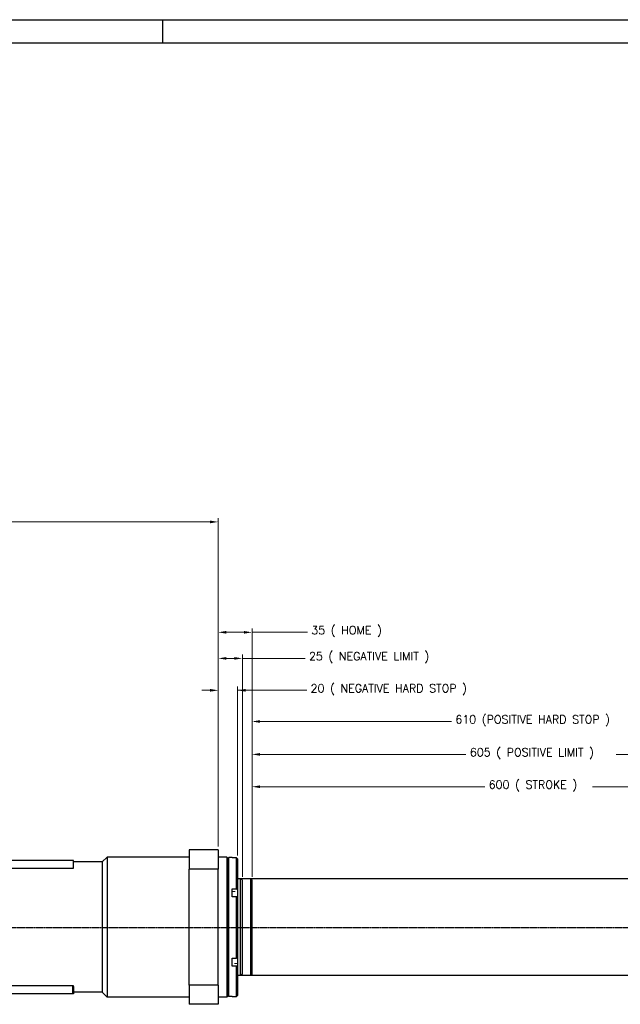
# Model space of a CAD drawing. Header units: inches. Extents: x 0 to 2382, y 0 to 1682.
# Tile 9 of 18: x 1044 to 1666, y 662 to 1682. Entities that reach past the tile are written whole.
import ezdxf

# ---------------------------------------------------------------- set-up
doc = ezdxf.new("R2010")
doc.units = ezdxf.units.IN
doc.linetypes.add('CENTER', pattern=[2, 1.25, -0.25, 0.25, -0.25])
doc.linetypes.add('DASHEDBIDOT', pattern=[12.4, 3, -3, 0.2, -3, 0.2, -3])
doc.layers.add('ATA-CENTER', color=133, linetype='CENTER')
doc.layers.add('ATA-DIM', color=8, linetype='Continuous', lineweight=25)
doc.layers.add('Layer0000', color=7, linetype='Continuous', lineweight=25)
doc.styles.get("Standard").update_dxf_attribs({"font": 'simplex.shx'})
doc.dimstyles.new('ata_A1', dxfattribs={"dimtxt": 4.2, "dimasz": 4.2, "dimexe": 2, "dimexo": 2, "dimgap": 2, "dimtad": 0, "dimtih": 1, "dimtoh": 1, "dimdec": 6, "dimdsep": 46, "dimtxsty": 'Standard', "dimcen": 0, "dimclrd": 252, "dimclre": 252, "dimclrt": 4, "dimadec": 6, "dimazin": 2, "dimtfac": 1, "dimtdec": 6, "dimtofl": 0, "dimtmove": 0, "dimatfit": 3, "dimfxl": 0, "dimtolj": 1, "dimtzin": 0, "dimlwd": 0, "dimlwe": 0, "dimarcsym": 0})

# ---------------------------------------------------------------- blocks, each defined once
blk = doc.blocks.new('*D10163')
at = {"layer": 'ATA-DIM', "color": 252, "lineweight": 0}
for p, q in [((1249.7, 825.2), (1249.7, 1051.2)), ((1284.7, 794), (1284.7, 1051.2)), ((1258.1, 1047.2), (1276.3, 1047.2)), ((1284.7, 1047.2), (1342.1, 1047.2))]:
    blk.add_line(p, q, dxfattribs=at)
at = {"layer": 'ATA-DIM', "color": 252}
for points in [[(1258.1, 1048.6), (1258.1, 1045.8), (1249.7, 1047.2)], [(1276.3, 1045.8), (1276.3, 1048.6), (1284.7, 1047.2)]]:
    blk.add_solid(points, dxfattribs=at)
at = {"layer": 'Defpoints', "color": 0}
for p in [(1284.7, 1047.2), (1249.7, 821.2), (1284.7, 790)]:
    blk.add_point(p, dxfattribs=at)
at = {"layer": 'ATA-DIM', "color": 4, "insert": (1346.1, 1053.6), "char_height": 8.4, "attachment_point": 1}
blk.add_mtext('\\A1;35 ( HOME )', dxfattribs=at)
blk = doc.blocks.new('*D10162')
at = {"layer": 'ATA-DIM', "color": 252, "lineweight": 0}
for p, q in [((1249.7, 825.2), (1249.7, 1024.2)), ((1274.7, 794), (1274.7, 1024.2)), ((1258.1, 1020.2), (1266.3, 1020.2)), ((1274.7, 1020.2), (1339.7, 1020.2))]:
    blk.add_line(p, q, dxfattribs=at)
at = {"layer": 'ATA-DIM', "color": 252}
for points in [[(1258.1, 1021.6), (1258.1, 1018.8), (1249.7, 1020.2)], [(1266.3, 1018.8), (1266.3, 1021.6), (1274.7, 1020.2)]]:
    blk.add_solid(points, dxfattribs=at)
at = {"layer": 'Defpoints', "color": 0}
for p in [(1274.7, 1020.2), (1249.7, 821.2), (1274.7, 790)]:
    blk.add_point(p, dxfattribs=at)
at = {"layer": 'ATA-DIM', "color": 4, "insert": (1343.7, 1026.6), "char_height": 8.4, "attachment_point": 1}
blk.add_mtext('\\A1;25 ( NEGATIVE LIMIT )', dxfattribs=at)
blk = doc.blocks.new('*D10156')
at = {"layer": 'ATA-DIM', "color": 252, "lineweight": 0}
for p, q in [((1249.7, 825.2), (1249.7, 1051.2)), ((1284.7, 794), (1284.7, 1051.2)), ((1258.1, 1047.2), (1276.3, 1047.2)), ((1284.7, 1047.2), (1342.1, 1047.2))]:
    blk.add_line(p, q, dxfattribs=at)
at = {"layer": 'ATA-DIM', "color": 252}
for points in [[(1258.1, 1048.6), (1258.1, 1045.8), (1249.7, 1047.2)], [(1276.3, 1045.8), (1276.3, 1048.6), (1284.7, 1047.2)]]:
    blk.add_solid(points, dxfattribs=at)
at = {"layer": 'Defpoints', "color": 0}
for p in [(1284.7, 1047.2), (1249.7, 821.2), (1284.7, 790)]:
    blk.add_point(p, dxfattribs=at)
at = {"layer": 'ATA-DIM', "color": 4, "insert": (1346.1, 1053.6), "char_height": 8.4, "attachment_point": 1}
blk.add_mtext('\\A1;35 ( HOME )', dxfattribs=at)
blk = doc.blocks.new('*D10155')
at = {"layer": 'ATA-DIM', "color": 252, "lineweight": 0}
for p, q in [((1249.7, 825.2), (1249.7, 1024.2)), ((1274.7, 794), (1274.7, 1024.2)), ((1258.1, 1020.2), (1266.3, 1020.2)), ((1274.7, 1020.2), (1339.7, 1020.2))]:
    blk.add_line(p, q, dxfattribs=at)
at = {"layer": 'ATA-DIM', "color": 252}
for points in [[(1258.1, 1021.6), (1258.1, 1018.8), (1249.7, 1020.2)], [(1266.3, 1018.8), (1266.3, 1021.6), (1274.7, 1020.2)]]:
    blk.add_solid(points, dxfattribs=at)
at = {"layer": 'Defpoints', "color": 0}
for p in [(1274.7, 1020.2), (1249.7, 821.2), (1274.7, 790)]:
    blk.add_point(p, dxfattribs=at)
at = {"layer": 'ATA-DIM', "color": 4, "insert": (1343.7, 1026.6), "char_height": 8.4, "attachment_point": 1}
blk.add_mtext('\\A1;25 ( NEGATIVE LIMIT )', dxfattribs=at)
blk = doc.blocks.new('*D10165')
at = {"layer": 'ATA-DIM', "color": 252, "lineweight": 0}
for p, q in [((1284.7, 794), (1284.7, 924.7)), ((1293.1, 920.7), (1506.3, 920.7)), ((1881.3, 920.7), (1661.8, 920.7)), ((1889.7, 794), (1889.7, 924.7))]:
    blk.add_line(p, q, dxfattribs=at)
at = {"layer": 'ATA-DIM', "color": 252}
for points in [[(1293.1, 922.1), (1293.1, 919.3), (1284.7, 920.7)], [(1881.3, 919.3), (1881.3, 922.1), (1889.7, 920.7)]]:
    blk.add_solid(points, dxfattribs=at)
at = {"layer": 'Defpoints', "color": 0}
for p in [(1889.7, 920.7), (1284.7, 790), (1889.7, 790)]:
    blk.add_point(p, dxfattribs=at)
at = {"layer": 'ATA-DIM', "color": 4, "insert": (1510.3, 927.1), "char_height": 8.4, "attachment_point": 1}
blk.add_mtext('\\A1;605 ( POSITIVE LIMIT )', dxfattribs=at)
blk = doc.blocks.new('*D10166')
at = {"layer": 'ATA-DIM', "color": 252, "lineweight": 0}
for p, q in [((1284.7, 794), (1284.7, 958.8)), ((1293.1, 954.8), (1491.3, 954.8)), ((1886.3, 954.8), (1681.8, 954.8)), ((1894.7, 794), (1894.7, 958.8))]:
    blk.add_line(p, q, dxfattribs=at)
at = {"layer": 'ATA-DIM', "color": 252}
for points in [[(1293.1, 956.2), (1293.1, 953.4), (1284.7, 954.8)], [(1886.3, 953.4), (1886.3, 956.2), (1894.7, 954.8)]]:
    blk.add_solid(points, dxfattribs=at)
at = {"layer": 'Defpoints', "color": 0}
for p in [(1894.7, 954.8), (1284.7, 790), (1894.7, 790)]:
    blk.add_point(p, dxfattribs=at)
at = {"layer": 'ATA-DIM', "color": 4, "insert": (1495.3, 961.2), "char_height": 8.4, "attachment_point": 1}
blk.add_mtext('\\A1;610 (POSITIVE HARD STOP )', dxfattribs=at)
blk = doc.blocks.new('*D10164')
at = {"layer": 'ATA-DIM', "color": 252, "lineweight": 0}
for p, q in [((1284.7, 794), (1284.7, 891.2)), ((1884.7, 794), (1884.7, 891.2)), ((1293.1, 887.2), (1525.8, 887.2)), ((1876.3, 887.2), (1637.3, 887.2))]:
    blk.add_line(p, q, dxfattribs=at)
at = {"layer": 'ATA-DIM', "color": 252}
for points in [[(1293.1, 888.6), (1293.1, 885.8), (1284.7, 887.2)], [(1876.3, 885.8), (1876.3, 888.6), (1884.7, 887.2)]]:
    blk.add_solid(points, dxfattribs=at)
at = {"layer": 'Defpoints', "color": 0}
for p in [(1884.7, 887.2), (1284.7, 790), (1884.7, 790)]:
    blk.add_point(p, dxfattribs=at)
at = {"layer": 'ATA-DIM', "color": 4, "insert": (1529.8, 893.6), "char_height": 8.4, "attachment_point": 1}
blk.add_mtext('\\A1;600 ( STROKE )', dxfattribs=at)
blk = doc.blocks.new('*D10161')
at = {"layer": 'ATA-DIM', "color": 252, "lineweight": 0}
for p, q in [((1249.7, 825.2), (1249.7, 991.1)), ((1269.7, 816.1), (1269.7, 991.1)), ((1241.3, 987.1), (1232.9, 987.1)), ((1269.7, 987.1), (1341.4, 987.1)), ((1278.1, 987.1), (1286.5, 987.1))]:
    blk.add_line(p, q, dxfattribs=at)
at = {"layer": 'ATA-DIM', "color": 252}
for points in [[(1241.3, 985.7), (1241.3, 988.5), (1249.7, 987.1)], [(1278.1, 988.5), (1278.1, 985.7), (1269.7, 987.1)]]:
    blk.add_solid(points, dxfattribs=at)
at = {"layer": 'Defpoints', "color": 0}
for p in [(1269.7, 987.1), (1249.7, 821.2), (1269.7, 812.1)]:
    blk.add_point(p, dxfattribs=at)
at = {"layer": 'ATA-DIM', "color": 4, "insert": (1345.4, 993.4), "char_height": 8.4, "attachment_point": 1}
blk.add_mtext('\\A1;20 ( NEGATIVE HARD STOP )', dxfattribs=at)
blk = doc.blocks.new('*D10154')
at = {"layer": 'ATA-DIM', "color": 252, "lineweight": 0}
for p, q in [((1249.7, 825.2), (1249.7, 991.1)), ((1269.7, 816.1), (1269.7, 991.1)), ((1241.3, 987.1), (1232.9, 987.1)), ((1269.7, 987.1), (1341.4, 987.1)), ((1278.1, 987.1), (1286.5, 987.1))]:
    blk.add_line(p, q, dxfattribs=at)
at = {"layer": 'ATA-DIM', "color": 252}
for points in [[(1241.3, 985.7), (1241.3, 988.5), (1249.7, 987.1)], [(1278.1, 988.5), (1278.1, 985.7), (1269.7, 987.1)]]:
    blk.add_solid(points, dxfattribs=at)
at = {"layer": 'Defpoints', "color": 0}
for p in [(1269.7, 987.1), (1249.7, 821.2), (1269.7, 812.1)]:
    blk.add_point(p, dxfattribs=at)
at = {"layer": 'ATA-DIM', "color": 4, "insert": (1345.4, 993.4), "char_height": 8.4, "attachment_point": 1}
blk.add_mtext('\\A1;20 ( NEGATIVE HARD STOP )', dxfattribs=at)
blk = doc.blocks.new('*D10158')
at = {"layer": 'Defpoints', "color": 0}
for p in [(1249.7, 1161.6), (196.7, 1036.2), (1249.7, 821.2)]:
    blk.add_point(p, dxfattribs=at)
at = {"layer": 'Layer0000', "color": 252, "linetype": 'Continuous', "lineweight": 0}
for p, q in [((196.7, 1040.2), (196.7, 1165.6)), ((1249.7, 825.2), (1249.7, 1165.6)), ((205.1, 1161.6), (563.9, 1161.6)), ((1241.3, 1161.6), (599.8, 1161.6))]:
    blk.add_line(p, q, dxfattribs=at)
at = {"layer": 'Layer0000', "color": 252}
for points in [[(205.1, 1163), (205.1, 1160.2), (196.7, 1161.6)], [(1241.3, 1160.2), (1241.3, 1163), (1249.7, 1161.6)]]:
    blk.add_solid(points, dxfattribs=at)
at = {"layer": 'Layer0000', "color": 4, "lineweight": 25, "insert": (567.9, 1165.8), "char_height": 8.4, "attachment_point": 1}
blk.add_mtext('\\A1;1053', dxfattribs=at)
blk = doc.blocks.new('ata-Border-A0-002')
at = {"color": 253, "ltscale": 0.5}
for p, q in [((0, 841), (1189, 841)), ((596, 841), (596, 829))]:
    blk.add_line(p, q, dxfattribs=at)
blk.add_line((10, 829), (1179, 829))

msp = doc.modelspace()

# ---------------------------------------------------------------- linework, layer by layer
for p, q in [((1269.6623321, 812.5573425), (1268.6623321, 813.5595246)), ((1284.6623321, 790.7560453), (1283.6623321, 791.7560453))]:
    msp.add_line(p, q)
at = {"color": 251}
for p, q in [((1892.6623321, 791.7560453), (1269.6623321, 791.7560453)), ((1274.6623321, 790.6013447), (1272.6623321, 791.7560453)), ((1272.6623321, 691.7560453), (1272.6623321, 791.7560453)), ((1274.6623321, 790.6013447), (1274.6623321, 692.9107458)), ((1892.6623321, 691.7560453), (1269.6623321, 691.7560453)), ((1274.6623321, 692.9107458), (1272.6623321, 691.7560453))]:
    msp.add_line(p, q, dxfattribs=at)
at = {"layer": 'ATA-CENTER'}
msp.add_line((182.8151091, 741.2466216), (1899.4093185, 741.2466216), dxfattribs=at)
at = {"layer": 'Layer0000', "color": 7, "linetype": 'Continuous', "lineweight": 25}
for p, q in [((1219.6623321, 821.7588285), (1219.6623321, 801.7588285)), ((1249.6623321, 821.7588285), (1219.6623321, 821.7588285)), ((1249.6623321, 821.7588285), (1249.6623321, 801.7588285)), ((1099.6623321, 810.7588285), (429.6623321, 810.7588285)), ((1099.6623321, 802.7588285), (1099.6623321, 810.7588285)), ((1129.6623321, 809.2588285), (1099.6623321, 809.2588285)), ((1134.6623321, 814.2588285), (1129.6623321, 809.2588285)), ((1129.6623321, 809.2588285), (1129.6623321, 674.2588285)), ((1219.6623321, 814.2588285), (1134.6623321, 814.2588285)), ((1134.6623321, 814.2588285), (1134.6623321, 669.2588285)), ((1258.6623321, 814.2588285), (1249.6623321, 814.2588285)), ((1258.6623321, 814.2588285), (1259.6623321, 813.2588285)), ((1258.6623321, 814.2588285), (1258.6623321, 669.2588285)), ((1260.6623321, 813.7567058), (1259.6623321, 812.7567058)), ((1259.6623321, 813.2588285), (1259.6623321, 765.2436546)), ((1264.2623321, 813.7567058), (1260.6623321, 813.7567058)), ((1260.6623321, 669.7567058), (1260.6623321, 813.7567058)), ((1264.2623321, 813.5595246), (1264.2623321, 813.7567058)), ((1268.6623321, 813.5595246), (1264.2623321, 813.5595246)), ((1268.6623321, 781.3115651), (1268.6623321, 813.5595246)), ((1269.6623321, 812.5573425), (1269.6623321, 780.8174221)), ((429.6623321, 802.7588285), (1099.6623321, 802.7588285)), ((1249.6623321, 801.7588285), (1219.6623321, 801.7588285)), ((1219.6623321, 681.7588285), (1219.6623321, 801.7588285)), ((1249.6623321, 681.7588285), (1249.6623321, 801.7588285)), ((1283.6623321, 741.7560453), (1283.6623321, 791.7560453)), ((1284.6623321, 790.7560453), (1284.6623321, 741.7560453)), ((1264.2623321, 781.3115651), (1268.6623321, 781.3115651)), ((1264.2623321, 773.046563), (1264.2623321, 781.3115651)), ((1268.6623321, 781.3115651), (1269.6623321, 780.8174221)), ((1269.6623321, 780.8174221), (1269.6623321, 778.5538575)), ((1269.6623321, 778.5538575), (1269.6623321, 772.5524202)), ((1259.6623321, 765.2436546), (1259.6623321, 717.7341439)), ((1268.6623321, 773.046563), (1264.2623321, 773.046563)), ((1269.6623321, 772.55242), (1268.6623321, 773.046563)), ((1268.6623321, 709.4326976), (1268.6623321, 773.046563)), ((1269.6623321, 772.55242), (1269.6623321, 709.9407366)), ((1283.6623321, 691.7560453), (1283.6623321, 741.7560453)), ((1284.6623321, 741.7560453), (1284.6623321, 692.7560453)), ((1259.6623321, 717.7341439), (1259.6623321, 670.2588285)), ((1264.2623321, 709.4326976), (1268.6623321, 709.4326976)), ((1264.2623321, 701.2437442), (1264.2623321, 709.4326976)), ((1268.6623321, 709.4326976), (1269.6623321, 709.9407366)), ((1269.6623321, 709.9407361), (1269.6623321, 704.0790025)), ((1269.6623321, 704.0790025), (1269.6623321, 701.7517833)), ((1268.6623321, 701.2437442), (1264.2623321, 701.2437442)), ((1269.6623321, 701.7517833), (1268.6623321, 701.2437442)), ((1268.6623321, 669.8778383), (1268.6623321, 701.2437442)), ((1269.6623321, 701.7517833), (1269.6623321, 670.8800203)), ((1283.6623321, 691.7560453), (1269.6623321, 691.7560453)), ((1283.6623321, 691.7560453), (1284.6623467, 692.7560598)), ((1098.6623321, 680.7588285), (430.6623321, 680.7588285)), ((1098.6623321, 680.7588285), (1098.6623321, 672.7588285)), ((1098.7616401, 680.7588285), (1098.6623321, 680.7588285)), ((1099.6623321, 680.7588285), (1098.7616401, 680.7588285)), ((1099.6623321, 680.3401832), (1099.6623321, 680.7588285)), ((1099.6623321, 680.3401832), (1099.6623321, 672.7588285)), ((1129.6623321, 674.2588285), (1099.6623321, 674.2588285)), ((1134.6623321, 669.2588285), (1129.6623321, 674.2588285)), ((1219.6623321, 681.7588285), (1219.6623321, 661.7588285)), ((1249.6623321, 681.7588285), (1219.6623321, 681.7588285)), ((1249.6623321, 681.7588285), (1249.6623321, 661.7588285)), ((1098.6623321, 672.7588285), (430.6623321, 672.7588285)), ((1099.6623321, 672.7588285), (1098.6623321, 672.7588285)), ((1219.6623321, 669.2588285), (1134.6623321, 669.2588285)), ((1258.6623321, 669.2588285), (1249.6623321, 669.2588285)), ((1259.6623321, 670.2588285), (1258.6623321, 669.2588285)), ((1260.6623321, 669.7567058), (1259.6623321, 670.7567058)), ((1264.2623321, 669.7567058), (1260.6623321, 669.7567058)), ((1264.2623321, 669.8778383), (1268.6623321, 669.8778383)), ((1264.2623321, 669.7567058), (1264.2623321, 669.8778383)), ((1268.6623321, 669.8778383), (1269.6623321, 670.8800203)), ((1249.6623321, 661.7588285), (1219.6623321, 661.7588285))]:
    msp.add_line(p, q, dxfattribs=at)
at = {"layer": 'Layer0000', "color": 251, "linetype": 'DASHEDBIDOT', "lineweight": 18}
for p, q in [((1264.2623321, 778.5538575), (1269.6623321, 778.5538575)), ((1269.6623321, 704.0790025), (1264.2623321, 704.0790025))]:
    msp.add_line(p, q, dxfattribs=at)

# ---------------------------------------------------------------- block references
at = {"xscale": 2, "yscale": 2, "zscale": 2}
msp.add_blockref('ata-Border-A0-002', (0, 0), dxfattribs=at)

# ---------------------------------------------------------------- dimensions: what is measured, and where the dimension line sits
at = {"layer": 'ATA-DIM'}
for base, p2, text, picture, middle in [((1284.6623321, 1047.2403076), (1284.6623321, 790.0280792), '<> ( HOME )', '*D10163', (1387.1639636, 1047.2403076)), ((1284.6623321, 1047.2403076), (1284.6623321, 790.0280792), '<> ( HOME )', '*D10156', (1387.1639636, 1047.2403076)), ((1274.6623321, 1020.1898357), (1274.6623321, 790.0280792), '<> ( NEGATIVE LIMIT )', '*D10162', (1416.0368972, 1020.1898357)), ((1274.6623321, 1020.1898357), (1274.6623321, 790.0280792), '<> ( NEGATIVE LIMIT )', '*D10155', (1416.0368972, 1020.1898357))]:
    dim = msp.add_linear_dim(base=base, p1=(1249.6623321, 821.1827798), p2=p2, angle=180, text=text, dimstyle='ata_A1', override={"dimscale": 2, "dimtfac": 0.5}, dxfattribs=at)
    dim.commit()
    dim.dimension.update_dxf_attribs({"geometry": picture, "text_midpoint": middle, "dimtype": 160})
for base, p1, p2, text, picture, middle in [((1269.6623321, 987.0517556), (1249.6623321, 821.1827798), (1269.6623321, 812.0573425), '<> ( NEGATIVE HARD STOP )', '*D10161', (1439.8769596, 987.0517556)), ((1269.6623321, 987.0517556), (1249.6623321, 821.1827798), (1269.6623321, 812.0573425), '<> ( NEGATIVE HARD STOP )', '*D10154', (1439.8769596, 987.0517556)), ((1894.6623321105, 954.7788595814), (1284.6623321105, 790.0280792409), (1894.6623321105, 790.0280792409), '<> (POSITIVE HARD STOP )', '*D10166', (1586.5582219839, 954.7788595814)), ((1889.6623321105, 920.7175751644), (1284.6623321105, 790.0280792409), (1889.6623321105, 790.0280792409), '<> ( POSITIVE LIMIT )', '*D10165', (1584.0582219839, 920.7175751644)), ((1884.6623321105, 887.1872275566), (1284.6623321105, 790.0280792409), (1884.6623321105, 790.0280792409), '<> ( STROKE )', '*D10164', (1581.5582219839, 887.1872275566))]:
    dim = msp.add_linear_dim(base=base, p1=p1, p2=p2, text=text, dimstyle='ata_A1', override={"dimscale": 2, "dimtfac": 0.5}, dxfattribs=at)
    dim.commit()
    dim.dimension.update_dxf_attribs({"geometry": picture, "text_midpoint": middle, "dimtype": 160})
at = {"layer": 'Layer0000', "color": 7, "linetype": 'Continuous', "lineweight": 25}
dim = msp.add_linear_dim(base=(1249.6623321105, 1161.5821337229), p1=(196.6623321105, 1036.1827797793), p2=(1249.6623321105, 821.1827797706), angle=180, dimstyle='ata_A1', override={"dimscale": 2, "dimtol": 0, "dimlim": 0, "dimtp": 0, "dimtm": 0, "dimtfac": 0.5, "dimtdec": 6, "dimtolj": 1, "dimtzin": 0}, dxfattribs=at)
dim.commit()
dim.dimension.update_dxf_attribs({"geometry": '*D10158', "text_midpoint": (581.8586729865, 1161.5821337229), "dimtype": 160})

doc.saveas('drawing.dxf')
